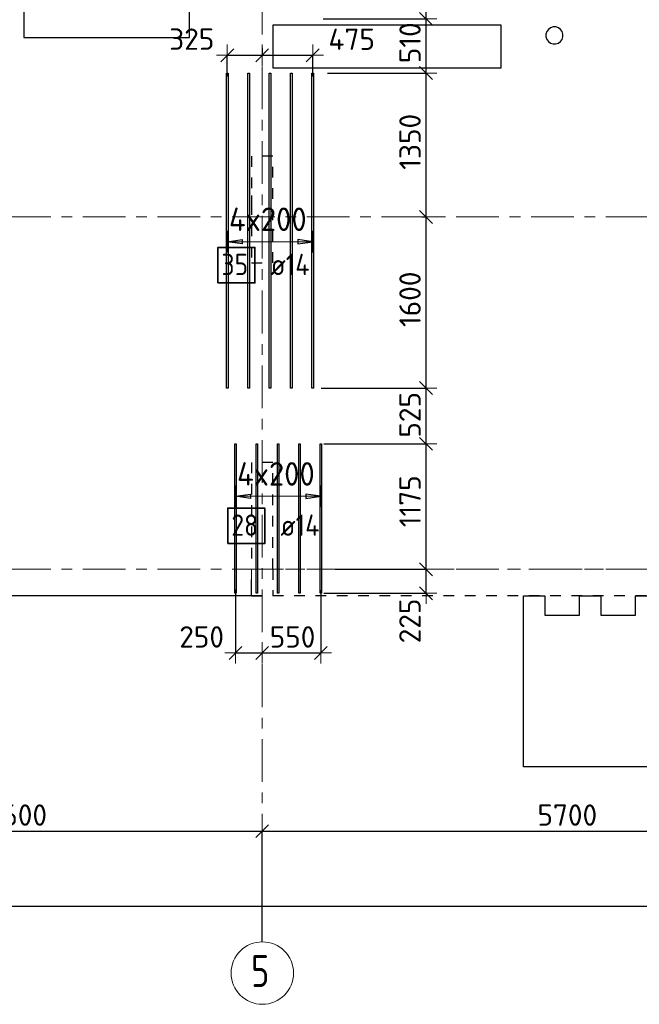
# Model space of a CAD drawing. Header units: metres. Extents: x -38 to 107, y -15 to 21.
# Tile 5 of 254: x 11.48 to 17.29, y -4.07 to 5.15. Entities that reach past the tile are written whole.
import ezdxf

# ---------------------------------------------------------------- set-up
doc = ezdxf.new("R2010")
doc.units = ezdxf.units.M
doc.header["$PDMODE"] = 65
for name, pattern in [('______11', [0.5, 0.4, -0.05, 0, -0.05]), ('______2', [0.0405, 0.03, -0.0105]), ('______3', [0.075, 0.06, -0.015]), ('______5', [1.1, 0.8, -0.1, 0.1, -0.1])]:
    doc.linetypes.add(name, pattern=pattern)
for name, color, linetype, lineweight in [('XR$1$Осевая линия (1)', 7, '______5', 13), ('XR$1$Размерная линия (1)', 7, 'Continuous', 13), ('XR$5$Балка (1)', 7, '______3', 13), ('XR$5$Перекрытие (1)', 7, 'Continuous', 35), ('XR$5$Размерная линия (1)', 7, 'Continuous', 13)]:
    doc.layers.add(name, color=color, linetype=linetype, lineweight=lineweight)
for name, color, linetype, lineweight, true_color in [('XR$5$Арм.стержн.Доп. Арм верхн.зоны Х', 7, 'Continuous', 35, 0x8c8cff), ('XR$5$Арм.стержн.Доп. Арм. верхн.зоны У', 7, 'Continuous', 35, 0x739641), ('XR$7$Стена_ бетон несущ.', 7, 'Continuous', 70, 0xb4b496)]:
    doc.layers.add(name, color=color, linetype=linetype, lineweight=lineweight, true_color=true_color)
doc.styles.add('ISOCPEUR', font='txt')
doc.dimstyles.new('DIMSTYLE_3', dxfattribs={"dimtxt": 0.2, "dimasz": 0.2, "dimexe": 0, "dimexo": 0, "dimgap": 0.1, "dimtad": 2, "dimdec": 0, "dimlfac": 1000, "dimrnd": 5, "dimzin": 12, "dimdsep": 46, "dimtxsty": 'ISOCPEUR', "dimblk1": 'ALL_ML_STRICH', "dimblk2": 'ALL_ML_STRICH', "dimsah": 1, "dimcen": 0, "dimclrd": 7, "dimclre": 256, "dimclrt": 7, "dimadec": 0, "dimazin": 0, "dimtfac": 1, "dimtdec": 0, "dimtix": 1, "dimtmove": 2, "dimatfit": 3, "dimfxl": 0, "dimtzin": 0, "dimlwd": 0, "dimlwe": -3, "dimarcsym": 0})
doc.dimstyles.new('DIMSTYLE_36', dxfattribs={"dimtxt": 0.2, "dimasz": 0.2, "dimexe": 0, "dimexo": 0, "dimgap": 0.1, "dimtad": 0, "dimdec": 0, "dimlfac": 1000, "dimrnd": 5, "dimzin": 12, "dimdsep": 46, "dimtxsty": 'ISOCPEUR', "dimblk1": 'ALL_ML_STRICH', "dimblk2": 'ALL_ML_STRICH', "dimsah": 1, "dimcen": 0, "dimclrd": 7, "dimclre": 256, "dimclrt": 7, "dimadec": 0, "dimazin": 0, "dimtfac": 1, "dimtdec": 0, "dimtix": 1, "dimtmove": 2, "dimatfit": 3, "dimfxl": 0, "dimtvp": 1.2, "dimtzin": 0, "dimlwd": 0, "dimlwe": -3, "dimarcsym": 0})
doc.dimstyles.new('DIMSTYLE_37', dxfattribs={"dimtxt": 0.2, "dimasz": 0.2, "dimexe": 0, "dimexo": 0, "dimgap": 0.1, "dimtad": 2, "dimdec": 0, "dimlfac": 1000, "dimrnd": 5, "dimzin": 12, "dimdsep": 46, "dimtxsty": 'ISOCPEUR', "dimblk1": 'ALL_ML_STRICH', "dimblk2": 'ALL_ML_STRICH', "dimsah": 1, "dimcen": 0, "dimclrd": 7, "dimclre": 256, "dimclrt": 7, "dimadec": 0, "dimazin": 0, "dimtfac": 1, "dimtdec": 0, "dimtix": 1, "dimtmove": 2, "dimatfit": 3, "dimfxl": 0, "dimtvp": 1.2, "dimtzin": 0, "dimlwd": 0, "dimlwe": -3, "dimarcsym": 0})

# ---------------------------------------------------------------- blocks, each defined once
blk = doc.blocks.new('ALL_ML_STRICH')
at = {"color": 0, "linetype": 'ByBlock', "lineweight": -2}
for p, q in [((0, -0.5), (0, 0.5)), ((-1, 0), (0.5, 0)), ((-0.3, -0.3), (0.3, 0.3))]:
    blk.add_line(p, q, dxfattribs=at)
blk = doc.blocks.new('*D11')
at = {"layer": 'DEFPOINTS', "color": 7, "linetype": 'Continuous', "lineweight": 13, "transparency": 33554687}
for p in [(0.5, -3.1033), (0.5, -3.1563), (61.6, -3.1401)]:
    blk.add_point(p, dxfattribs=at)
at = {"layer": 'XR$1$Размерная линия (1)', "color": 9, "linetype": 'Continuous', "lineweight": -2, "true_color": 0xc7c7c7, "transparency": 33554687}
for p, q in [((0.5, -3.1233), (0.5, -3.1563)), ((61.6, -3.1563), (61.6, -3.1563))]:
    blk.add_line(p, q, dxfattribs=at)
at = {"layer": 'XR$1$Размерная линия (1)', "color": 7, "linetype": 'Continuous', "lineweight": -2, "transparency": 33554687}
blk.add_line((0.5, -3.1563), (61.6, -3.1563), dxfattribs=at)
at = {"layer": 'XR$1$Размерная линия (1)', "color": 7, "linetype": 'Continuous', "lineweight": 13, "transparency": 33554687, "xscale": 0.2, "yscale": 0.2, "zscale": 0.2, "rotation": 180}
blk.add_blockref('ALL_ML_STRICH', (0.5, -3.1563), dxfattribs=at)
at = {"layer": 'XR$1$Размерная линия (1)', "color": 7, "linetype": 'Continuous', "lineweight": 13, "transparency": 33554687, "xscale": 0.2, "yscale": 0.2, "zscale": 0.2}
blk.add_blockref('ALL_ML_STRICH', (61.6, -3.1563), dxfattribs=at)
at = {"layer": 'XR$1$Размерная линия (1)', "color": 7, "linetype": 'Continuous', "lineweight": 13, "transparency": 33554687, "insert": (31.1, -3.0063), "char_height": 0.2, "width": 1, "attachment_point": 5, "style": 'ISOCPEUR'}
blk.add_mtext('\\A1;{61100}', dxfattribs=at)
blk = doc.blocks.new('*D14')
at = {"layer": 'DEFPOINTS', "color": 7, "linetype": 'Continuous', "lineweight": 13, "transparency": 33554687}
for p in [(9.15, -2.452), (9.15, -3.5132), (13.75, -3.5132)]:
    blk.add_point(p, dxfattribs=at)
at = {"layer": 'XR$1$Размерная линия (1)', "color": 9, "linetype": 'Continuous', "lineweight": -2, "true_color": 0xc7c7c7, "transparency": 33554687}
for p, q in [((9.15, -3.4932), (9.15, -2.452)), ((13.75, -3.4932), (13.75, -2.452))]:
    blk.add_line(p, q, dxfattribs=at)
at = {"layer": 'XR$1$Размерная линия (1)', "color": 7, "linetype": 'Continuous', "lineweight": -2, "transparency": 33554687}
blk.add_line((9.15, -2.452), (13.75, -2.452), dxfattribs=at)
at = {"layer": 'XR$1$Размерная линия (1)', "color": 7, "linetype": 'Continuous', "lineweight": 13, "transparency": 33554687, "xscale": 0.2, "yscale": 0.2, "zscale": 0.2, "rotation": 180}
blk.add_blockref('ALL_ML_STRICH', (9.15, -2.452), dxfattribs=at)
at = {"layer": 'XR$1$Размерная линия (1)', "color": 7, "linetype": 'Continuous', "lineweight": 13, "transparency": 33554687, "xscale": 0.2, "yscale": 0.2, "zscale": 0.2}
blk.add_blockref('ALL_ML_STRICH', (13.75, -2.452), dxfattribs=at)
at = {"layer": 'XR$1$Размерная линия (1)', "color": 7, "linetype": 'Continuous', "lineweight": 13, "transparency": 33554687, "insert": (11.45, -2.302), "char_height": 0.2, "width": 0.8, "attachment_point": 5, "style": 'ISOCPEUR'}
blk.add_mtext('\\A1;{4600}', dxfattribs=at)
blk = doc.blocks.new('*D15')
at = {"layer": 'DEFPOINTS', "color": 7, "linetype": 'Continuous', "lineweight": 13, "transparency": 33554687}
for p in [(13.75, -2.452), (13.75, -3.5132), (19.45, -3.6075)]:
    blk.add_point(p, dxfattribs=at)
at = {"layer": 'XR$1$Размерная линия (1)', "color": 9, "linetype": 'Continuous', "lineweight": -2, "true_color": 0xc7c7c7, "transparency": 33554687}
for p, q in [((13.75, -3.4932), (13.75, -2.452)), ((19.45, -3.5875), (19.45, -2.452))]:
    blk.add_line(p, q, dxfattribs=at)
at = {"layer": 'XR$1$Размерная линия (1)', "color": 7, "linetype": 'Continuous', "lineweight": -2, "transparency": 33554687}
blk.add_line((13.75, -2.452), (19.45, -2.452), dxfattribs=at)
at = {"layer": 'XR$1$Размерная линия (1)', "color": 7, "linetype": 'Continuous', "lineweight": 13, "transparency": 33554687, "xscale": 0.2, "yscale": 0.2, "zscale": 0.2, "rotation": 180}
blk.add_blockref('ALL_ML_STRICH', (13.75, -2.452), dxfattribs=at)
at = {"layer": 'XR$1$Размерная линия (1)', "color": 7, "linetype": 'Continuous', "lineweight": 13, "transparency": 33554687, "xscale": 0.2, "yscale": 0.2, "zscale": 0.2}
blk.add_blockref('ALL_ML_STRICH', (19.45, -2.452), dxfattribs=at)
at = {"layer": 'XR$1$Размерная линия (1)', "color": 7, "linetype": 'Continuous', "lineweight": 13, "transparency": 33554687, "insert": (16.61, -2.302), "char_height": 0.2, "width": 0.8, "attachment_point": 5, "style": 'ISOCPEUR'}
blk.add_mtext('\\A1;{5700}', dxfattribs=at)
blk = doc.blocks.new('*D671')
at = {"layer": 'DEFPOINTS', "color": 7, "linetype": 'Continuous', "lineweight": 13, "transparency": 33554687}
for p in [(13.5, -0.1678), (13.75, -0.5535), (13.5, -0.7835)]:
    blk.add_point(p, dxfattribs=at)
at = {"layer": 'XR$5$Размерная линия (1)', "color": 9, "linetype": 'Continuous', "lineweight": -2, "true_color": 0xc7c7c7, "transparency": 33554687}
for p, q in [((13.5, -0.1878), (13.5, -0.7835)), ((13.75, -0.7835), (13.75, -0.7835))]:
    blk.add_line(p, q, dxfattribs=at)
at = {"layer": 'XR$5$Размерная линия (1)', "color": 7, "linetype": 'Continuous', "lineweight": -2, "transparency": 33554687}
blk.add_line((13.5, -0.7835), (13.75, -0.7835), dxfattribs=at)
at = {"layer": 'XR$5$Размерная линия (1)', "color": 7, "linetype": 'Continuous', "lineweight": 13, "transparency": 33554687, "xscale": 0.2, "yscale": 0.2, "zscale": 0.2, "rotation": 180}
blk.add_blockref('ALL_ML_STRICH', (13.5, -0.7835), dxfattribs=at)
at = {"layer": 'XR$5$Размерная линия (1)', "color": 7, "linetype": 'Continuous', "lineweight": 13, "transparency": 33554687, "xscale": 0.2, "yscale": 0.2, "zscale": 0.2}
blk.add_blockref('ALL_ML_STRICH', (13.75, -0.7835), dxfattribs=at)
at = {"layer": 'XR$5$Размерная линия (1)', "color": 7, "linetype": 'Continuous', "lineweight": 13, "transparency": 33554687, "insert": (13.1832, -0.6333), "char_height": 0.2, "width": 0.6, "attachment_point": 5, "style": 'ISOCPEUR'}
blk.add_mtext('\\A1;{250}', dxfattribs=at)
blk = doc.blocks.new('*D672')
at = {"layer": 'DEFPOINTS', "color": 7, "linetype": 'Continuous', "lineweight": 13, "transparency": 33554687}
for p in [(14.3, -0.1747), (13.75, -0.5535), (13.75, -0.7835)]:
    blk.add_point(p, dxfattribs=at)
at = {"layer": 'XR$5$Размерная линия (1)', "color": 9, "linetype": 'Continuous', "lineweight": -2, "true_color": 0xc7c7c7, "transparency": 33554687}
for p, q in [((14.3, -0.1947), (14.3, -0.7835)), ((13.75, -0.7835), (13.75, -0.7835))]:
    blk.add_line(p, q, dxfattribs=at)
at = {"layer": 'XR$5$Размерная линия (1)', "color": 7, "linetype": 'Continuous', "lineweight": -2, "transparency": 33554687}
blk.add_line((13.75, -0.7835), (14.3, -0.7835), dxfattribs=at)
at = {"layer": 'XR$5$Размерная линия (1)', "color": 7, "linetype": 'Continuous', "lineweight": 13, "transparency": 33554687, "xscale": 0.2, "yscale": 0.2, "zscale": 0.2, "rotation": 180}
blk.add_blockref('ALL_ML_STRICH', (13.75, -0.7835), dxfattribs=at)
at = {"layer": 'XR$5$Размерная линия (1)', "color": 7, "linetype": 'Continuous', "lineweight": 13, "transparency": 33554687, "xscale": 0.2, "yscale": 0.2, "zscale": 0.2}
blk.add_blockref('ALL_ML_STRICH', (14.3, -0.7835), dxfattribs=at)
at = {"layer": 'XR$5$Размерная линия (1)', "color": 7, "linetype": 'Continuous', "lineweight": 13, "transparency": 33554687, "insert": (14.035, -0.6335), "char_height": 0.2, "width": 0.6, "attachment_point": 5, "style": 'ISOCPEUR'}
blk.add_mtext('\\A1;{550}', dxfattribs=at)
blk = doc.blocks.new('*D802')
at = {"layer": 'DEFPOINTS', "color": 7, "linetype": 'Continuous', "lineweight": 13, "transparency": 33554687}
for p in [(13.75, 4.9055), (13.4241, 4.8144), (13.4241, 4.5946)]:
    blk.add_point(p, dxfattribs=at)
at = {"layer": 'XR$5$Размерная линия (1)', "color": 9, "linetype": 'Continuous', "lineweight": -2, "true_color": 0xc7c7c7, "transparency": 33554687}
for p, q in [((13.4241, 4.6146), (13.4241, 4.8144)), ((13.75, 4.8855), (13.75, 4.8144))]:
    blk.add_line(p, q, dxfattribs=at)
at = {"layer": 'XR$5$Размерная линия (1)', "color": 7, "linetype": 'Continuous', "lineweight": -2, "transparency": 33554687}
blk.add_line((13.4241, 4.8144), (13.75, 4.8144), dxfattribs=at)
at = {"layer": 'XR$5$Размерная линия (1)', "color": 7, "linetype": 'Continuous', "lineweight": 13, "transparency": 33554687, "xscale": 0.2, "yscale": 0.2, "zscale": 0.2, "rotation": 180}
blk.add_blockref('ALL_ML_STRICH', (13.4241, 4.8144), dxfattribs=at)
at = {"layer": 'XR$5$Размерная линия (1)', "color": 7, "linetype": 'Continuous', "lineweight": 13, "transparency": 33554687, "xscale": 0.2, "yscale": 0.2, "zscale": 0.2}
blk.add_blockref('ALL_ML_STRICH', (13.75, 4.8144), dxfattribs=at)
at = {"layer": 'XR$5$Размерная линия (1)', "color": 7, "linetype": 'Continuous', "lineweight": 13, "transparency": 33554687, "insert": (13.091, 4.9655), "char_height": 0.2, "width": 0.6, "attachment_point": 5, "style": 'ISOCPEUR'}
blk.add_mtext('\\A1;{325}', dxfattribs=at)
blk = doc.blocks.new('*D803')
at = {"layer": 'DEFPOINTS', "color": 7, "linetype": 'Continuous', "lineweight": 13, "transparency": 33554687}
for p in [(13.75, 4.9055), (13.75, 4.8144), (14.2241, 4.5946)]:
    blk.add_point(p, dxfattribs=at)
at = {"layer": 'XR$5$Размерная линия (1)', "color": 9, "linetype": 'Continuous', "lineweight": -2, "true_color": 0xc7c7c7, "transparency": 33554687}
for p, q in [((13.75, 4.8855), (13.75, 4.8144)), ((14.2241, 4.6146), (14.2241, 4.8144))]:
    blk.add_line(p, q, dxfattribs=at)
at = {"layer": 'XR$5$Размерная линия (1)', "color": 7, "linetype": 'Continuous', "lineweight": -2, "transparency": 33554687}
blk.add_line((13.75, 4.8144), (14.2241, 4.8144), dxfattribs=at)
at = {"layer": 'XR$5$Размерная линия (1)', "color": 7, "linetype": 'Continuous', "lineweight": 13, "transparency": 33554687, "xscale": 0.2, "yscale": 0.2, "zscale": 0.2, "rotation": 180}
blk.add_blockref('ALL_ML_STRICH', (13.75, 4.8144), dxfattribs=at)
at = {"layer": 'XR$5$Размерная линия (1)', "color": 7, "linetype": 'Continuous', "lineweight": 13, "transparency": 33554687, "xscale": 0.2, "yscale": 0.2, "zscale": 0.2}
blk.add_blockref('ALL_ML_STRICH', (14.2241, 4.8144), dxfattribs=at)
at = {"layer": 'XR$5$Размерная линия (1)', "color": 7, "linetype": 'Continuous', "lineweight": 13, "transparency": 33554687, "insert": (14.5896, 4.9646), "char_height": 0.2, "width": 0.6, "attachment_point": 5, "style": 'ISOCPEUR'}
blk.add_mtext('\\A1;{475}', dxfattribs=at)
blk = doc.blocks.new('*D804')
at = {"layer": 'DEFPOINTS', "color": 7, "linetype": 'Continuous', "lineweight": 13, "transparency": 33554687}
for p in [(14.4133, 0), (14.308, -0.2248), (15.2864, -0.2248)]:
    blk.add_point(p, dxfattribs=at)
at = {"layer": 'XR$5$Размерная линия (1)', "color": 9, "linetype": 'Continuous', "lineweight": -2, "true_color": 0xc7c7c7, "transparency": 33554687}
for p, q in [((14.4333, 0), (15.2864, 0)), ((14.328, -0.2248), (15.2864, -0.2248))]:
    blk.add_line(p, q, dxfattribs=at)
at = {"layer": 'XR$5$Размерная линия (1)', "color": 7, "linetype": 'Continuous', "lineweight": -2, "transparency": 33554687}
blk.add_line((15.2864, -0.2248), (15.2864, 0), dxfattribs=at)
at = {"layer": 'XR$5$Размерная линия (1)', "color": 7, "linetype": 'Continuous', "lineweight": 13, "transparency": 33554687, "xscale": 0.2, "yscale": 0.2, "zscale": 0.2}
for p, rotation in [((15.2864, 0), 90), ((15.2864, -0.2248), 270)]:
    blk.add_blockref('ALL_ML_STRICH', p, dxfattribs=dict(at, rotation=rotation))
at = {"layer": 'XR$5$Размерная линия (1)', "color": 7, "linetype": 'Continuous', "lineweight": 13, "transparency": 33554687, "insert": (15.1354, -0.4837), "char_height": 0.2, "width": 0.6, "attachment_point": 5, "rotation": 90, "style": 'ISOCPEUR'}
blk.add_mtext('\\A1;{225}', dxfattribs=at)
blk = doc.blocks.new('*D805')
at = {"layer": 'DEFPOINTS', "color": 7, "linetype": 'Continuous', "lineweight": 13, "transparency": 33554687}
for p in [(14.308, 1.175), (14.4133, 0), (15.2864, 0)]:
    blk.add_point(p, dxfattribs=at)
at = {"layer": 'XR$5$Размерная линия (1)', "color": 9, "linetype": 'Continuous', "lineweight": -2, "true_color": 0xc7c7c7, "transparency": 33554687}
for p, q in [((14.328, 1.175), (15.2864, 1.175)), ((14.4333, 0), (15.2864, 0))]:
    blk.add_line(p, q, dxfattribs=at)
at = {"layer": 'XR$5$Размерная линия (1)', "color": 7, "linetype": 'Continuous', "lineweight": -2, "transparency": 33554687}
blk.add_line((15.2864, 0), (15.2864, 1.175), dxfattribs=at)
at = {"layer": 'XR$5$Размерная линия (1)', "color": 7, "linetype": 'Continuous', "lineweight": 13, "transparency": 33554687, "xscale": 0.2, "yscale": 0.2, "zscale": 0.2}
for p, rotation in [((15.2864, 1.175), 90), ((15.2864, 0), 270)]:
    blk.add_blockref('ALL_ML_STRICH', p, dxfattribs=dict(at, rotation=rotation))
at = {"layer": 'XR$5$Размерная линия (1)', "color": 7, "linetype": 'Continuous', "lineweight": 13, "transparency": 33554687, "insert": (15.1364, 0.6375), "char_height": 0.2, "width": 0.8, "attachment_point": 5, "rotation": 90, "style": 'ISOCPEUR'}
blk.add_mtext('\\A1;{1175}', dxfattribs=at)
blk = doc.blocks.new('*D806')
at = {"layer": 'DEFPOINTS', "color": 7, "linetype": 'Continuous', "lineweight": 13, "transparency": 33554687}
for p in [(14.2836, 1.6978), (14.308, 1.175), (15.2864, 1.175)]:
    blk.add_point(p, dxfattribs=at)
at = {"layer": 'XR$5$Размерная линия (1)', "color": 9, "linetype": 'Continuous', "lineweight": -2, "true_color": 0xc7c7c7, "transparency": 33554687}
for p, q in [((14.3036, 1.6978), (15.2864, 1.6978)), ((14.328, 1.175), (15.2864, 1.175))]:
    blk.add_line(p, q, dxfattribs=at)
at = {"layer": 'XR$5$Размерная линия (1)', "color": 7, "linetype": 'Continuous', "lineweight": -2, "transparency": 33554687}
blk.add_line((15.2864, 1.175), (15.2864, 1.6978), dxfattribs=at)
at = {"layer": 'XR$5$Размерная линия (1)', "color": 7, "linetype": 'Continuous', "lineweight": 13, "transparency": 33554687, "xscale": 0.2, "yscale": 0.2, "zscale": 0.2}
for p, rotation in [((15.2864, 1.6978), 90), ((15.2864, 1.175), 270)]:
    blk.add_blockref('ALL_ML_STRICH', p, dxfattribs=dict(at, rotation=rotation))
at = {"layer": 'XR$5$Размерная линия (1)', "color": 7, "linetype": 'Continuous', "lineweight": 13, "transparency": 33554687, "insert": (15.1364, 1.4464), "char_height": 0.2, "width": 0.6, "attachment_point": 5, "rotation": 90, "style": 'ISOCPEUR'}
blk.add_mtext('\\A1;{525}', dxfattribs=at)
blk = doc.blocks.new('*D807')
at = {"layer": 'DEFPOINTS', "color": 7, "linetype": 'Continuous', "lineweight": 13, "transparency": 33554687}
for p in [(15.2657, 3.3), (14.2836, 1.6978), (15.2864, 1.6978)]:
    blk.add_point(p, dxfattribs=at)
at = {"layer": 'XR$5$Размерная линия (1)', "color": 9, "linetype": 'Continuous', "lineweight": -2, "true_color": 0xc7c7c7, "transparency": 33554687}
for p, q in [((15.2457, 3.3), (15.2864, 3.3)), ((14.3036, 1.6978), (15.2864, 1.6978))]:
    blk.add_line(p, q, dxfattribs=at)
at = {"layer": 'XR$5$Размерная линия (1)', "color": 7, "linetype": 'Continuous', "lineweight": -2, "transparency": 33554687}
blk.add_line((15.2864, 1.6978), (15.2864, 3.3), dxfattribs=at)
at = {"layer": 'XR$5$Размерная линия (1)', "color": 7, "linetype": 'Continuous', "lineweight": 13, "transparency": 33554687, "xscale": 0.2, "yscale": 0.2, "zscale": 0.2}
for p, rotation in [((15.2864, 3.3), 90), ((15.2864, 1.6978), 270)]:
    blk.add_blockref('ALL_ML_STRICH', p, dxfattribs=dict(at, rotation=rotation))
at = {"layer": 'XR$5$Размерная линия (1)', "color": 7, "linetype": 'Continuous', "lineweight": 13, "transparency": 33554687, "insert": (15.1364, 2.5289), "char_height": 0.2, "width": 0.8, "attachment_point": 5, "rotation": 90, "style": 'ISOCPEUR'}
blk.add_mtext('\\A1;{1600}', dxfattribs=at)
blk = doc.blocks.new('*D808')
at = {"layer": 'DEFPOINTS', "color": 7, "linetype": 'Continuous', "lineweight": 13, "transparency": 33554687}
for p in [(14.3421, 4.6478), (15.2657, 3.3), (15.2864, 3.3)]:
    blk.add_point(p, dxfattribs=at)
at = {"layer": 'XR$5$Размерная линия (1)', "color": 9, "linetype": 'Continuous', "lineweight": -2, "true_color": 0xc7c7c7, "transparency": 33554687}
for p, q in [((14.3621, 4.6478), (15.2864, 4.6478)), ((15.2457, 3.3), (15.2864, 3.3))]:
    blk.add_line(p, q, dxfattribs=at)
at = {"layer": 'XR$5$Размерная линия (1)', "color": 7, "linetype": 'Continuous', "lineweight": -2, "transparency": 33554687}
blk.add_line((15.2864, 3.3), (15.2864, 4.6478), dxfattribs=at)
at = {"layer": 'XR$5$Размерная линия (1)', "color": 7, "linetype": 'Continuous', "lineweight": 13, "transparency": 33554687, "xscale": 0.2, "yscale": 0.2, "zscale": 0.2}
for p, rotation in [((15.2864, 4.6478), 90), ((15.2864, 3.3), 270)]:
    blk.add_blockref('ALL_ML_STRICH', p, dxfattribs=dict(at, rotation=rotation))
at = {"layer": 'XR$5$Размерная линия (1)', "color": 7, "linetype": 'Continuous', "lineweight": 13, "transparency": 33554687, "insert": (15.1364, 4.0039), "char_height": 0.2, "width": 0.8, "attachment_point": 5, "rotation": 90, "style": 'ISOCPEUR'}
blk.add_mtext('\\A1;{1350}', dxfattribs=at)
blk = doc.blocks.new('*D809')
at = {"layer": 'DEFPOINTS', "color": 7, "linetype": 'Continuous', "lineweight": 13, "transparency": 33554687}
for p in [(14.3007, 5.1553), (14.3421, 4.6478), (15.2864, 4.6478)]:
    blk.add_point(p, dxfattribs=at)
at = {"layer": 'XR$5$Размерная линия (1)', "color": 9, "linetype": 'Continuous', "lineweight": -2, "true_color": 0xc7c7c7, "transparency": 33554687}
for p, q in [((14.3207, 5.1553), (15.2864, 5.1553)), ((14.3621, 4.6478), (15.2864, 4.6478))]:
    blk.add_line(p, q, dxfattribs=at)
at = {"layer": 'XR$5$Размерная линия (1)', "color": 7, "linetype": 'Continuous', "lineweight": -2, "transparency": 33554687}
blk.add_line((15.2864, 4.6478), (15.2864, 5.1553), dxfattribs=at)
at = {"layer": 'XR$5$Размерная линия (1)', "color": 7, "linetype": 'Continuous', "lineweight": 13, "transparency": 33554687, "xscale": 0.2, "yscale": 0.2, "zscale": 0.2}
for p, rotation in [((15.2864, 5.1553), 90), ((15.2864, 4.6478), 270)]:
    blk.add_blockref('ALL_ML_STRICH', p, dxfattribs=dict(at, rotation=rotation))
at = {"layer": 'XR$5$Размерная линия (1)', "color": 7, "linetype": 'Continuous', "lineweight": 13, "transparency": 33554687, "insert": (15.1364, 4.9315), "char_height": 0.2, "width": 0.6, "attachment_point": 5, "rotation": 90, "style": 'ISOCPEUR'}
blk.add_mtext('\\A1;{510}', dxfattribs=at)
blk = doc.blocks.new('*D810')
at = {"layer": 'DEFPOINTS', "color": 7, "linetype": 'Continuous', "lineweight": 13, "transparency": 33554687}
for p in [(13.6359, 5.4465), (14.3007, 5.1553), (15.2864, 5.1553)]:
    blk.add_point(p, dxfattribs=at)
at = {"layer": 'XR$5$Размерная линия (1)', "color": 9, "linetype": 'Continuous', "lineweight": -2, "true_color": 0xc7c7c7, "transparency": 33554687}
for p, q in [((13.6559, 5.4465), (15.2864, 5.4465)), ((14.3207, 5.1553), (15.2864, 5.1553))]:
    blk.add_line(p, q, dxfattribs=at)
at = {"layer": 'XR$5$Размерная линия (1)', "color": 7, "linetype": 'Continuous', "lineweight": -2, "transparency": 33554687}
blk.add_line((15.2864, 5.1553), (15.2864, 5.4465), dxfattribs=at)
at = {"layer": 'XR$5$Размерная линия (1)', "color": 7, "linetype": 'Continuous', "lineweight": 13, "transparency": 33554687, "xscale": 0.2, "yscale": 0.2, "zscale": 0.2}
for p, rotation in [((15.2864, 5.4465), 90), ((15.2864, 5.1553), 270)]:
    blk.add_blockref('ALL_ML_STRICH', p, dxfattribs=dict(at, rotation=rotation))
at = {"layer": 'XR$5$Размерная линия (1)', "color": 7, "linetype": 'Continuous', "lineweight": 13, "transparency": 33554687, "insert": (15.616, 5.6866), "char_height": 0.2, "width": 0.6, "attachment_point": 5, "rotation": 90, "style": 'ISOCPEUR'}
blk.add_mtext('\\A1;{290}', dxfattribs=at)

msp = doc.modelspace()

# ---------------------------------------------------------------- linework, layer by layer
at = {"layer": 'XR$1$Осевая линия (1)', "color": 253, "linetype": '______11', "lineweight": 13, "true_color": 0xa0a0a0, "transparency": 33554687}
for p, q in [((13.75, -3.39), (13.75, 8.13)), ((-2.63, 3.3), (62.6, 3.3)), ((-2.63, 0), (62.6, 0))]:
    msp.add_line(p, q, dxfattribs=at)
at = {"layer": 'XR$1$Осевая линия (1)', "color": 7, "linetype": 'Continuous', "lineweight": 13, "transparency": 33554687}
msp.add_circle((13.7524, -3.7819), 0.2924, dxfattribs=at)
at = {"layer": 'XR$5$Арм.стержн.Доп. Арм верхн.зоны Х', "color": 253, "linetype": 'Continuous', "lineweight": -3, "true_color": 0xa0a0a0, "transparency": 33554687}
for p, q in [((13.4241, 3.0686), (13.4241, 3.1686)), ((14.2241, 3.0686), (14.2241, 3.1686)), ((13.4241, 3.0686), (13.4241, 2.9686)), ((14.2241, 3.0686), (14.2241, 2.9686))]:
    msp.add_line(p, q, dxfattribs=at)
at = {"layer": 'XR$5$Арм.стержн.Доп. Арм верхн.зоны Х', "color": 7, "linetype": 'Continuous', "lineweight": 25, "transparency": 33554687}
for p, q in [((13.4241, 3.0686), (13.5641, 3.0886)), ((13.5641, 3.0486), (13.4241, 3.0686)), ((13.5641, 3.0886), (13.5641, 3.0486)), ((14.2241, 3.0686), (14.0841, 3.0886)), ((14.0841, 3.0886), (14.0841, 3.0486)), ((14.0841, 3.0486), (14.2241, 3.0686))]:
    msp.add_line(p, q, dxfattribs=at)
at = {"layer": 'XR$5$Арм.стержн.Доп. Арм верхн.зоны Х', "color": 7, "linetype": 'Continuous', "lineweight": 13, "transparency": 33554687}
for p, q in [((13.4241, 3.0686), (13.4241, 3.0686)), ((13.4241, 3.0686), (14.2241, 3.0686)), ((14.2241, 3.0686), (14.2241, 3.0686))]:
    msp.add_line(p, q, dxfattribs=at)
at = {"layer": 'XR$5$Арм.стержн.Доп. Арм верхн.зоны Х', "color": 7, "linetype": 'Continuous', "lineweight": 25, "transparency": 33554687}
for points in [[(13.4171, 1.6978), (13.4171, 4.6478), (13.4311, 4.6478), (13.4311, 1.6978), (13.4171, 1.6978)], [(13.6171, 1.6978), (13.6171, 4.6478), (13.6311, 4.6478), (13.6311, 1.6978), (13.6171, 1.6978)], [(13.8171, 1.6978), (13.8171, 4.6478), (13.8311, 4.6478), (13.8311, 1.6978), (13.8171, 1.6978)], [(14.0171, 1.6978), (14.0171, 4.6478), (14.0311, 4.6478), (14.0311, 1.6978), (14.0171, 1.6978)], [(14.2171, 1.6978), (14.2171, 4.6478), (14.2311, 4.6478), (14.2311, 1.6978), (14.2171, 1.6978)]]:
    msp.add_lwpolyline(points, dxfattribs=at)
at = {"layer": 'XR$5$Арм.стержн.Доп. Арм верхн.зоны Х', "color": 7, "linetype": 'Continuous', "lineweight": 35, "transparency": 33554687}
msp.add_lwpolyline([(13.3362, 2.6818), (13.6829, 2.6818), (13.6829, 3.0151), (13.3362, 3.0151), (13.3362, 2.6818)], dxfattribs=at)
at = {"layer": 'XR$5$Арм.стержн.Доп. Арм. верхн.зоны У', "color": 253, "linetype": 'Continuous', "lineweight": -3, "true_color": 0xa0a0a0, "transparency": 33554687}
for p, q in [((13.5, 0.6835), (13.5, 0.7835)), ((14.3, 0.6835), (14.3, 0.7835)), ((13.5, 0.6835), (13.5, 0.5835)), ((14.3, 0.6835), (14.3, 0.5835))]:
    msp.add_line(p, q, dxfattribs=at)
at = {"layer": 'XR$5$Арм.стержн.Доп. Арм. верхн.зоны У', "color": 7, "linetype": 'Continuous', "lineweight": 25, "transparency": 33554687}
for p, q in [((13.5, 0.6835), (13.64, 0.7035)), ((13.64, 0.6635), (13.5, 0.6835)), ((13.64, 0.7035), (13.64, 0.6635)), ((14.3, 0.6835), (14.16, 0.7035)), ((14.16, 0.7035), (14.16, 0.6635)), ((14.16, 0.6635), (14.3, 0.6835))]:
    msp.add_line(p, q, dxfattribs=at)
at = {"layer": 'XR$5$Арм.стержн.Доп. Арм. верхн.зоны У', "color": 7, "linetype": 'Continuous', "lineweight": 13, "transparency": 33554687}
for p, q in [((13.5, 0.6835), (13.5, 0.6835)), ((13.5, 0.6835), (14.3, 0.6835)), ((14.3, 0.6835), (14.3, 0.6835))]:
    msp.add_line(p, q, dxfattribs=at)
at = {"layer": 'XR$5$Арм.стержн.Доп. Арм. верхн.зоны У', "color": 7, "linetype": 'Continuous', "lineweight": 25, "transparency": 33554687}
for points in [[(13.493, -0.2248), (13.493, 1.1752), (13.507, 1.1752), (13.507, -0.2248), (13.493, -0.2248)], [(13.693, -0.2248), (13.693, 1.1752), (13.707, 1.1752), (13.707, -0.2248), (13.693, -0.2248)], [(13.893, -0.2248), (13.893, 1.1752), (13.907, 1.1752), (13.907, -0.2248), (13.893, -0.2248)], [(14.093, -0.2248), (14.093, 1.1752), (14.107, 1.1752), (14.107, -0.2248), (14.093, -0.2248)], [(14.293, -0.2248), (14.293, 1.1752), (14.307, 1.1752), (14.307, -0.2248), (14.293, -0.2248)]]:
    msp.add_lwpolyline(points, dxfattribs=at)
at = {"layer": 'XR$5$Арм.стержн.Доп. Арм. верхн.зоны У', "color": 7, "linetype": 'Continuous', "lineweight": 35, "transparency": 33554687}
msp.add_lwpolyline([(13.4288, 0.2402), (13.7755, 0.2402), (13.7755, 0.5735), (13.4288, 0.5735), (13.4288, 0.2402)], dxfattribs=at)
at = {"layer": 'XR$5$Балка (1)', "color": 7, "linetype": '______2', "lineweight": 18, "transparency": 33554687}
for p, q in [((13.6501, 0.0002), (13.6501, -0.2498)), ((19.55, 0.0002), (13.6501, 0.0002))]:
    msp.add_line(p, q, dxfattribs=at)
at = {"layer": 'XR$5$Балка (1)', "color": 7, "linetype": '______2', "lineweight": 25, "transparency": 33554687}
msp.add_line((19.55, -0.2498), (13.6501, -0.2498), dxfattribs=at)
at = {"layer": 'XR$5$Перекрытие (1)', "color": 7, "linetype": 'Continuous', "lineweight": 25, "transparency": 33554687}
for p, q in [((11.5183, 5.4198), (11.5184, 4.9798)), ((13.0684, 4.9801), (13.0683, 5.4201)), ((15.99, 5.0968), (13.85, 5.0964)), ((13.85, 5.0964), (13.85, 4.6964)), ((15.99, 4.6968), (15.99, 5.0968)), ((16.4773, 5.0798), (16.4533, 5.072)), ((16.5026, 5.0798), (16.4773, 5.0798)), ((16.5266, 5.072), (16.5026, 5.0798)), ((11.5184, 4.9798), (13.0684, 4.9801)), ((16.4181, 5.0368), (16.4103, 5.0128)), ((16.4103, 5.0128), (16.4103, 4.9876)), ((16.4103, 4.9876), (16.4181, 4.9636)), ((16.4329, 5.0572), (16.4181, 5.0368)), ((16.4533, 5.072), (16.4329, 5.0572)), ((16.547, 5.0572), (16.5266, 5.072)), ((16.5618, 5.0368), (16.547, 5.0572)), ((16.5696, 5.0128), (16.5618, 5.0368)), ((16.5618, 4.9636), (16.5696, 4.9876)), ((16.5696, 4.9876), (16.5696, 5.0128)), ((16.4181, 4.9636), (16.4329, 4.9431)), ((16.4329, 4.9431), (16.4533, 4.9283)), ((16.4533, 4.9283), (16.4773, 4.9205)), ((16.4773, 4.9205), (16.5026, 4.9205)), ((16.5026, 4.9205), (16.5266, 4.9283)), ((16.5266, 4.9283), (16.547, 4.9431)), ((16.547, 4.9431), (16.5618, 4.9636)), ((13.85, 4.6964), (15.99, 4.6968)), ((13.6501, -0.2498), (0.25, -0.2498)), ((13.6501, -0.2498), (13.6501, -0.2498)), ((16.1997, -0.4299), (16.1997, -0.2499)), ((16.1997, -0.2499), (16.3997, -0.2499)), ((16.3997, -0.2499), (16.3997, -0.4299)), ((16.7247, -0.4299), (16.7247, -0.2499)), ((16.7247, -0.2499), (16.9247, -0.2499)), ((16.9247, -0.2499), (16.9247, -0.4299)), ((17.2497, -0.4299), (17.2497, -0.2499)), ((17.2497, -0.2499), (17.4497, -0.2499)), ((16.1997, -1.8498), (16.1997, -0.4299)), ((16.3997, -0.4298), (16.7247, -0.4298)), ((16.9247, -0.4298), (17.2497, -0.4298)), ((19.5497, -1.8498), (16.1997, -1.8498))]:
    msp.add_line(p, q, dxfattribs=at)
at = {"layer": 'XR$7$Стена_ бетон несущ.', "color": 253, "linetype": '______2', "lineweight": -3, "true_color": 0xa0a0a0, "transparency": 33554687}
for p, q in [((13.85, 3.87), (13.65, 3.87)), ((13.65, 3.87), (13.65, 3.5001)), ((13.85, 2.87), (13.85, 3.87)), ((13.65, 3.5001), (13.65, 3.4201)), ((13.65, 3.4201), (13.65, 2.87)), ((13.65, 2.87), (13.85, 2.87)), ((13.85, 1), (13.65, 1)), ((13.65, 1), (13.65, 0)), ((13.85, 0), (13.85, 1)), ((13.65, 0), (13.6501, 0)), ((13.6501, -0.194), (13.6501, 0)), ((13.85, 0), (13.85, -0.194)), ((13.6501, -0.25), (13.6501, -0.194)), ((13.6501, -0.25), (13.85, -0.25)), ((13.85, -0.194), (13.85, -0.25))]:
    msp.add_line(p, q, dxfattribs=at)

# ---------------------------------------------------------------- texts
at = {"layer": 'XR$1$Осевая линия (1)', "color": 7, "linetype": 'Continuous', "lineweight": 13, "transparency": 33554687, "insert": (13.6474, -3.9124), "char_height": 0.3, "width": 0.326407, "attachment_point": 7, "style": 'ISOCPEUR'}
msp.add_mtext('\\W0.78;5', dxfattribs=at)
at = {"layer": 'XR$5$Арм.стержн.Доп. Арм верхн.зоны Х', "color": 7, "linetype": 'Continuous', "lineweight": 13, "transparency": 33554687, "insert": (13.4391, 3.1686), "char_height": 0.22, "width": 0.895564, "attachment_point": 7, "style": 'ISOCPEUR'}
msp.add_mtext('\\W0.95;4x200', dxfattribs=at)
at = {"layer": 'XR$5$Арм.стержн.Доп. Арм верхн.зоны Х', "color": 7, "linetype": 'Continuous', "lineweight": 25, "transparency": 33554687, "char_height": 0.2, "attachment_point": 7, "style": 'ISOCPEUR'}
for s, insert, width in [('\\W0.87;35', (13.3696, 2.7551), 0.367208), ('\\W0.89; ø14 ', (13.7162, 2.7551), 0.769432)]:
    msp.add_mtext(s, dxfattribs=dict(at, insert=insert, width=width))
at = {"layer": 'XR$5$Арм.стержн.Доп. Арм. верхн.зоны У', "color": 7, "linetype": 'Continuous', "lineweight": 13, "transparency": 33554687, "insert": (13.515, 0.7835), "char_height": 0.22, "width": 0.895564, "attachment_point": 7, "style": 'ISOCPEUR'}
msp.add_mtext('\\W0.95;4x200', dxfattribs=at)
at = {"layer": 'XR$5$Арм.стержн.Доп. Арм. верхн.зоны У', "color": 7, "linetype": 'Continuous', "lineweight": 25, "transparency": 33554687, "char_height": 0.2, "attachment_point": 7, "style": 'ISOCPEUR'}
for s, insert, width in [('\\W0.87;28', (13.4621, 0.3135), 0.367208), ('\\W0.89; ø14 ', (13.8088, 0.3135), 0.769432)]:
    msp.add_mtext(s, dxfattribs=dict(at, insert=insert, width=width))

# ---------------------------------------------------------------- dimensions: what is measured, and where the dimension line sits
at = {"layer": 'XR$1$Размерная линия (1)', "color": 7, "linetype": 'Continuous', "lineweight": 13, "transparency": 33554687}
for base, p1, p2, picture, middle in [((13.75, -2.452), (9.15, -3.4932), (13.75, -3.4932), '*D14', (11.45, -2.302)), ((19.45, -2.452), (13.75, -3.4932), (19.45, -3.5875), '*D15', (16.61, -2.302)), ((61.6, -3.1563), (0.5, -3.1233), (61.6, -3.1563), '*D11', (31.1, -3.0063))]:
    dim = msp.add_linear_dim(base=base, p1=p1, p2=p2, dimstyle='DIMSTYLE_3', override={"dimpost": '<>', "dimclrd": 7, "dimclre": 9, "dimclrt": 7, "dimlwd": 0, "dimlwe": 65533}, dxfattribs=at)
    dim.commit()
    dim.dimension.update_dxf_attribs({"geometry": picture, "text_midpoint": middle, "dimtype": 160})
at = {"layer": 'XR$5$Размерная линия (1)', "color": 7, "linetype": 'Continuous', "lineweight": 13, "transparency": 33554687}
for base, p1, p2, dimstyle, picture, middle in [((15.2864, 5.4465), (14.3207, 5.1553), (13.6559, 5.4465), 'DIMSTYLE_36', '*D810', (15.616, 5.6866)), ((15.286367, 5.155291), (14.362051, 4.647786), (14.320653, 5.155291), 'DIMSTYLE_37', '*D809', (15.136367, 4.931539)), ((15.2864, 4.6478), (15.2457, 3.3), (14.3621, 4.6478), 'DIMSTYLE_3', '*D808', (15.1364, 4.0039)), ((15.2864, 3.3), (14.3036, 1.6978), (15.2457, 3.3), 'DIMSTYLE_3', '*D807', (15.1364, 2.5289)), ((15.2864, 1.6978), (14.328, 1.175), (14.3036, 1.6978), 'DIMSTYLE_37', '*D806', (15.1364, 1.4464)), ((15.2864, 1.175), (14.4333, 0), (14.328, 1.175), 'DIMSTYLE_3', '*D805', (15.1364, 0.6375)), ((15.2864, 0), (14.328, -0.2248), (14.4333, 0), 'DIMSTYLE_37', '*D804', (15.1354, -0.4837))]:
    dim = msp.add_linear_dim(base=base, p1=p1, p2=p2, angle=90, dimstyle=dimstyle, override={"dimpost": '<>', "dimclrd": 7, "dimclre": 9, "dimclrt": 7, "dimlwd": 0, "dimlwe": 65533}, dxfattribs=at)
    dim.commit()
    dim.dimension.update_dxf_attribs({"geometry": picture, "text_midpoint": middle, "dimtype": 160})
for base, p1, p2, picture, middle in [((13.75, 4.8144), (13.4241, 4.6146), (13.75, 4.8855), '*D802', (13.091, 4.9655)), ((14.2241, 4.8144), (13.75, 4.8855), (14.2241, 4.6146), '*D803', (14.5896, 4.9646)), ((13.75, -0.7835), (13.5, -0.1878), (13.75, -0.7835), '*D671', (13.1832, -0.6333)), ((14.3, -0.7835), (13.75, -0.7835), (14.3, -0.1947), '*D672', (14.035, -0.6335))]:
    dim = msp.add_linear_dim(base=base, p1=p1, p2=p2, dimstyle='DIMSTYLE_37', override={"dimpost": '<>', "dimclrd": 7, "dimclre": 9, "dimclrt": 7, "dimlwd": 0, "dimlwe": 65533}, dxfattribs=at)
    dim.commit()
    dim.dimension.update_dxf_attribs({"geometry": picture, "text_midpoint": middle, "dimtype": 160})

doc.saveas('drawing.dxf')
